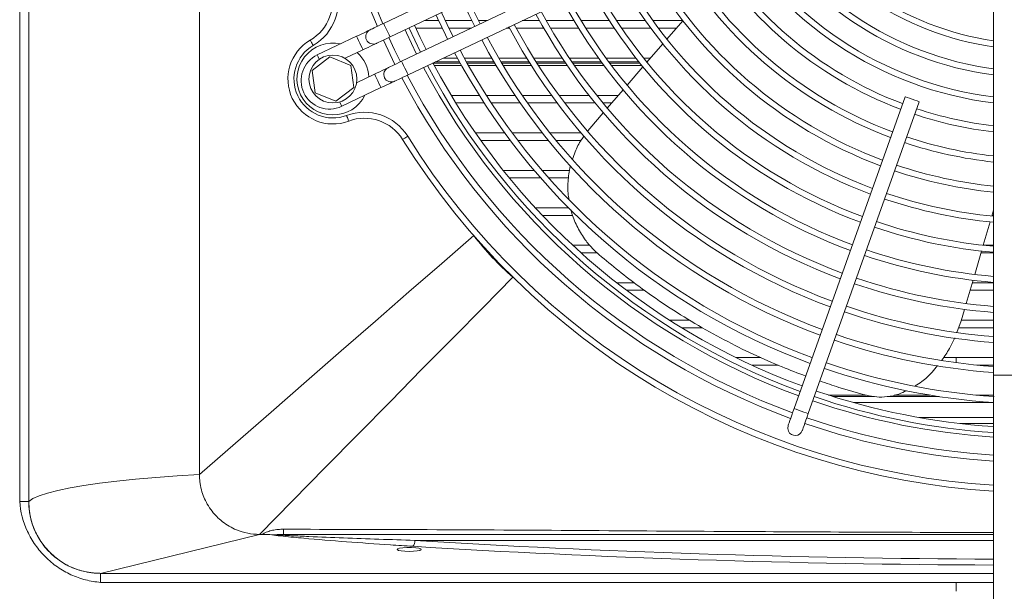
# Model space of a CAD drawing. Header units: millimetres. Extents: x -96593 to 66336, y -23969 to 7139.
# Tile 124 of 256: x -89900 to -89872, y -442 to -426. Entities that reach past the tile are written whole.
import ezdxf

# ---------------------------------------------------------------- set-up
doc = ezdxf.new("R2010")
doc.units = ezdxf.units.MM
doc.layers.add('mm_punktwstawienia', color=1, linetype='Continuous', lineweight=50)

# ---------------------------------------------------------------- blocks, each defined once
blk = doc.blocks.new('W_Z_TYLU')
at = {"color": 7, "linetype": 'Continuous', "lineweight": 13}
for p, q in [((280.388, 451.551), (280.388, 502.151)), ((280.688, 451.551), (280.688, 502.151)), ((280.688, 502.151), (280.688, 451.551)), ((286.388, 452.451), (286.388, 501.251)), ((302.466, 472.233), (292.532, 467.508)), ((292.747, 467.057), (302.681, 471.781)), ((303.067, 470.969), (293.134, 466.244)), ((293.348, 465.792), (303.282, 470.517)), ((312.888, 469.135), (312.888, 455.768)), ((293.893, 467.601), (294.371, 467.601)), ((294.656, 467.466), (294.467, 467.874)), ((294.592, 467.601), (295.479, 467.601)), ((295.756, 467.491), (295.559, 467.896)), ((295.702, 467.601), (295.988, 467.601)), ((297.152, 467.601), (297.734, 467.601)), ((297.963, 467.601), (298.888, 467.601)), ((299.121, 467.601), (300.065, 467.601)), ((300.303, 467.601), (301.271, 467.601)), ((301.516, 467.601), (302.516, 467.601)), ((302.518, 467.598), (301.986, 466.981)), ((293.753, 467.037), (293.563, 467.445)), ((294.489, 467.351), (293.606, 467.351)), ((294.853, 467.062), (294.656, 467.466)), ((295.462, 467.351), (294.711, 467.351)), ((296.731, 467.351), (296.627, 467.351)), ((297.875, 467.351), (296.958, 467.351)), ((299.04, 467.351), (298.106, 467.351)), ((300.229, 467.351), (299.275, 467.351)), ((301.451, 467.351), (300.471, 467.351)), ((302.306, 467.351), (301.7, 467.351)), ((291.629, 467.079), (290.32, 466.456)), ((292.525, 466.951), (292.912, 466.138)), ((292.895, 466.629), (292.706, 467.037)), ((293.95, 466.632), (293.753, 467.037)), ((291.245, 466.342), (291.844, 466.627)), ((293.092, 466.224), (292.895, 466.629)), ((301.853, 466.827), (301.321, 466.212)), ((290.743, 466.396), (290.147, 465.939)), ((291.436, 466.108), (290.743, 466.396)), ((294.524, 466.351), (294.998, 466.351)), ((295.226, 466.351), (296.143, 466.351)), ((296.374, 466.351), (297.307, 466.351)), ((297.542, 466.351), (298.492, 466.351)), ((298.733, 466.351), (299.706, 466.351)), ((299.952, 466.351), (300.954, 466.351)), ((301.209, 466.351), (301.442, 466.351)), ((290.147, 465.939), (290.245, 465.195)), ((291.534, 465.364), (291.436, 466.108)), ((295.092, 466.179), (294.183, 466.179)), ((295.135, 466.101), (294.224, 466.101)), ((294.252, 466.222), (295.068, 466.222)), ((295.297, 466.222), (296.218, 466.222)), ((296.243, 466.179), (295.321, 466.179)), ((296.289, 466.101), (295.365, 466.101)), ((296.45, 466.222), (297.387, 466.222)), ((297.414, 466.179), (296.476, 466.179)), ((297.463, 466.101), (296.522, 466.101)), ((297.623, 466.222), (298.578, 466.222)), ((298.608, 466.179), (297.65, 466.179)), ((298.66, 466.101), (297.7, 466.101)), ((298.82, 466.222), (299.799, 466.222)), ((299.83, 466.179), (298.85, 466.179)), ((299.888, 466.101), (298.903, 466.101)), ((300.047, 466.222), (301.056, 466.222)), ((301.091, 466.179), (300.079, 466.179)), ((301.153, 466.101), (300.137, 466.101)), ((301.188, 466.058), (300.658, 465.444)), ((301.313, 466.222), (301.33, 466.222)), ((292.231, 465.814), (291.631, 465.529)), ((290.938, 464.907), (291.534, 465.364)), ((291.136, 464.74), (292.445, 465.363)), ((300.525, 465.291), (299.996, 464.678)), ((290.245, 465.195), (290.938, 464.907)), ((294.79, 465.101), (295.729, 465.101)), ((295.966, 465.101), (296.922, 465.101)), ((297.164, 465.101), (298.141, 465.101)), ((298.389, 465.101), (299.393, 465.101)), ((299.648, 465.101), (300.362, 465.101)), ((309.933, 465.062), (306.233, 454.65)), ((295.889, 464.851), (294.942, 464.851)), ((297.093, 464.851), (296.127, 464.851)), ((298.325, 464.851), (297.337, 464.851)), ((299.592, 464.851), (298.575, 464.851)), ((300.146, 464.851), (299.85, 464.851)), ((306.705, 454.483), (310.404, 464.895)), ((299.863, 464.525), (299.412, 464.003)), ((299.412, 464.003), (299.35, 463.918)), ((295.596, 463.851), (296.577, 463.851)), ((296.825, 463.851), (297.831, 463.851)), ((298.086, 463.851), (299.123, 463.851)), ((296.762, 463.601), (295.771, 463.601)), ((298.031, 463.601), (297.013, 463.601)), ((299.123, 463.601), (298.289, 463.601)), ((296.525, 462.601), (297.561, 462.601)), ((297.775, 462.351), (296.727, 462.351)), ((297.823, 462.601), (298.744, 462.601)), ((298.708, 462.351), (298.042, 462.351)), ((297.598, 461.351), (298.704, 461.351)), ((298.847, 461.101), (297.833, 461.101)), ((312.83, 461.078), (312.888, 461.275)), ((312.888, 461.101), (312.837, 461.101)), ((312.545, 460.102), (312.773, 460.883)), ((298.845, 460.101), (299.414, 460.101)), ((312.551, 460.101), (312.888, 460.101)), ((299.657, 459.851), (299.119, 459.851)), ((312.26, 459.128), (312.488, 459.907)), ((312.888, 459.851), (312.472, 459.851)), ((300.312, 458.851), (300.892, 458.851)), ((311.976, 458.156), (312.203, 458.934)), ((312.179, 458.851), (312.888, 458.851)), ((301.236, 458.601), (300.637, 458.601)), ((312.888, 458.601), (312.106, 458.601)), ((311.808, 457.58), (311.919, 457.962)), ((302.076, 457.601), (302.747, 457.601)), ((311.668, 457.19), (311.808, 457.58)), ((311.814, 457.601), (312.888, 457.601)), ((303.174, 457.351), (302.476, 457.351)), ((312.888, 457.351), (311.726, 457.351)), ((304.294, 456.351), (305.126, 456.351)), ((305.696, 456.101), (304.818, 456.101)), ((311.22, 456.351), (312.888, 456.351)), ((311.638, 456.183), (311.638, 456.351)), ((312.888, 456.101), (312.344, 456.101)), ((315.888, 455.768), (312.888, 455.768)), ((312.888, 455.768), (312.888, 448.051)), ((307.382, 455.101), (308.629, 455.101)), ((309.57, 455.101), (310.761, 455.101)), ((312.296, 455.101), (312.888, 455.101)), ((307.539, 455.051), (308.917, 455.051)), ((312.888, 454.851), (308.212, 454.851)), ((309.348, 455.051), (311.074, 455.051)), ((310.402, 454.351), (312.888, 454.351)), ((311.771, 454.151), (312.888, 454.151)), ((280.388, 451.551), (280.688, 451.551)), ((283.088, 449.151), (288.388, 450.451)), ((288.388, 450.451), (288.494, 450.451)), ((312.888, 450.251), (293.574, 450.251)), ((293.466, 450.011), (293.31, 450.011)), ((312.888, 449.151), (283.088, 449.151)), ((283.088, 448.851), (283.088, 449.151)), ((311.638, 448.551), (311.638, 448.851)), ((312.888, 448.851), (311.638, 448.851))]:
    blk.add_line(p, q, dxfattribs=at)
at = {"color": 7, "linetype": 'Continuous', "lineweight": 13, "flags": 128}
for points in [[(295.189, 468.218), (295.378, 467.81), (295.576, 467.405)], [(292.081, 467.293), (292.072, 467.289), (292.046, 467.277), (292.005, 467.257), (291.948, 467.23), (291.88, 467.198), (291.802, 467.161), (291.717, 467.12), (291.629, 467.079)], [(292.532, 467.508), (292.444, 467.466), (292.359, 467.426), (292.281, 467.389), (292.213, 467.356), (292.157, 467.329), (292.115, 467.31), (292.089, 467.297), (292.081, 467.293)], [(292.747, 467.057), (292.739, 467.074), (292.716, 467.123), (292.681, 467.196), (292.64, 467.282), (292.599, 467.369), (292.564, 467.442), (292.54, 467.491), (292.532, 467.508)], [(293.634, 466.482), (293.293, 467.195), (293.248, 467.295)], [(293.386, 467.351), (293.769, 466.546), (293.769, 466.546)], [(290.184, 466.774), (290.164, 466.807), (290.146, 466.84), (290.128, 466.869), (290.113, 466.896), (290.1, 466.917), (290.091, 466.933), (290.085, 466.943), (290.083, 466.946)], [(291.844, 466.627), (291.836, 466.644), (291.812, 466.693), (291.778, 466.766), (291.737, 466.853), (291.695, 466.939), (291.661, 467.012), (291.637, 467.061), (291.629, 467.079), (291.629, 467.079)], [(292.295, 466.842), (292.304, 466.846), (292.33, 466.858), (292.372, 466.878), (292.428, 466.905), (292.496, 466.937), (292.574, 466.974), (292.659, 467.015), (292.747, 467.057)], [(291.844, 466.627), (291.932, 466.669), (292.017, 466.709), (292.095, 466.746), (292.163, 466.779), (292.219, 466.806), (292.261, 466.825), (292.287, 466.838), (292.295, 466.842)], [(290.388, 466.311), (290.386, 466.316), (290.351, 466.39), (290.328, 466.439), (290.32, 466.456)], [(292.682, 466.029), (292.673, 466.025), (292.648, 466.013), (292.606, 465.993), (292.55, 465.966), (292.481, 465.934), (292.403, 465.896), (292.319, 465.856), (292.231, 465.814)], [(293.134, 466.244), (293.045, 466.202), (292.961, 466.162), (292.883, 466.124), (292.814, 466.092), (292.758, 466.065), (292.716, 466.045), (292.691, 466.033), (292.682, 466.029)], [(293.134, 466.244), (293.142, 466.227), (293.165, 466.178), (293.2, 466.104), (293.241, 466.018), (293.282, 465.932), (293.317, 465.858), (293.34, 465.809), (293.348, 465.792)], [(292.231, 465.814), (292.239, 465.797), (292.262, 465.748), (292.297, 465.675), (292.338, 465.588), (292.379, 465.502), (292.414, 465.429), (292.437, 465.38), (292.445, 465.363), (292.445, 465.363)], [(292.897, 465.577), (292.905, 465.582), (292.931, 465.594), (292.973, 465.614), (293.029, 465.64), (293.097, 465.673), (293.176, 465.71), (293.26, 465.75), (293.348, 465.792)], [(292.445, 465.363), (292.533, 465.405), (292.618, 465.445), (292.696, 465.482), (292.765, 465.515), (292.821, 465.541), (292.862, 465.561), (292.888, 465.573), (292.897, 465.577)], [(309.933, 465.062), (309.951, 465.056), (310.002, 465.038)], [(310.002, 465.038), (310.079, 465.011), (310.169, 464.979), (310.259, 464.947), (310.335, 464.92), (310.387, 464.901), (310.404, 464.895)], [(291.067, 464.884), (291.07, 464.879), (291.104, 464.806), (291.128, 464.757), (291.136, 464.74)], [(291.367, 464.247), (291.366, 464.25), (291.362, 464.261), (291.355, 464.278), (291.347, 464.302), (291.336, 464.33), (291.324, 464.363), (291.311, 464.398), (291.297, 464.434)], [(293.167, 463.635), (293.17, 463.637), (293.18, 463.643), (293.195, 463.653), (293.216, 463.666), (293.242, 463.682), (293.272, 463.701), (293.303, 463.72), (293.337, 463.741)], [(286.388, 452.451), (287.587, 453.497), (288.778, 454.534), (289.956, 455.561), (291.117, 456.573), (292.26, 457.569), (293.38, 458.545), (294.475, 459.499), (295.54, 460.427)], [(288.388, 450.451), (289.497, 451.577), (290.597, 452.694), (291.685, 453.8), (292.759, 454.89), (293.814, 455.962), (294.849, 457.013), (295.861, 458.039), (296.846, 459.039)], [(306.233, 454.65), (306.194, 454.54), (306.157, 454.434), (306.122, 454.336), (306.091, 454.251), (306.066, 454.18), (306.048, 454.128), (306.036, 454.096), (306.033, 454.085)], [(306.233, 454.65), (306.251, 454.644), (306.302, 454.626)], [(306.302, 454.626), (306.379, 454.599), (306.469, 454.567), (306.559, 454.535), (306.636, 454.507), (306.687, 454.489), (306.705, 454.483)], [(306.504, 453.918), (306.508, 453.928), (306.519, 453.961), (306.538, 454.013), (306.563, 454.083), (306.593, 454.169), (306.628, 454.267), (306.665, 454.373), (306.705, 454.483)], [(306.033, 454.085), (306.018, 453.988), (306.042, 453.894)], [(280.688, 451.551), (280.831, 451.646), (281.042, 451.738), (281.32, 451.829), (281.663, 451.917), (282.068, 452.001), (282.533, 452.081), (283.056, 452.157), (283.632, 452.227), (284.257, 452.293), (284.928, 452.352), (285.639, 452.405), (286.388, 452.451)]]:
    blk.add_lwpolyline(points, dxfattribs=at)
at = {"color": 7, "linetype": 'Continuous', "lineweight": 13}
blk.add_circle((290.841, 465.651), 0.8, dxfattribs=at)
for centre, radius, start, end in [((314.388, 476.851), 24, 161.0346, 203.1692), ((314.388, 476.851), 23.8, 161.0396, 203.1501), ((314.388, 476.851), 10.239, 210.7616, 261.5756), ((314.388, 476.851), 10.039, 210.868, 261.4065), ((314.388, 476.851), 11.166, 210.3182, 262.28), ((314.388, 476.851), 10.966, 210.4074, 262.1383), ((314.388, 476.851), 11.894, 210.0189, 262.755), ((314.388, 476.851), 12.094, 209.943, 262.8487), ((314.388, 476.851), 13.05, 209.6123, 249.3401), ((314.388, 476.851), 12.85, 209.6774, 249.323), ((314.388, 476.851), 14.05, 209.3147, 249.4182), ((314.388, 476.851), 13.85, 209.3708, 249.4035), ((314.388, 476.851), 14.85, 209.1056, 249.4732), ((314.388, 476.851), 15.05, 209.0567, 249.486), ((314.388, 476.851), 16.05, 208.831, 249.5453), ((314.388, 476.851), 15.85, 208.8739, 249.534), ((289.326, 468.241), 1.5, 300.3307, 18.9613), ((289.326, 468.241), 1.7, 300.3307, 18.9613), ((314.388, 476.851), 17.05, 208.6318, 249.5976), ((314.388, 476.851), 16.85, 208.6697, 249.5877), ((314.388, 476.851), 18.05, 208.4546, 249.6442), ((314.388, 476.851), 17.85, 208.4885, 249.6353), ((314.388, 476.851), 22.05, 204.2684, 206.6071), ((314.388, 476.851), 19.05, 208.2962, 249.6858), ((314.388, 476.851), 18.85, 208.3265, 249.6779), ((292.188, 467.068), 0.25, 115.4377, 295.4377), ((314.388, 476.851), 20.05, 208.1535, 249.7233), ((314.388, 476.851), 19.85, 208.1809, 249.7161), ((290.841, 465.651), 1.5, 120.3307, 290.5448), ((314.388, 476.851), 21.05, 208.0244, 249.7573), ((314.388, 476.851), 20.85, 208.0492, 249.7507), ((290.841, 465.651), 1.3, 120.3307, 290.5448), ((290.841, 465.651), 1.2, 77.7793, 270), ((314.388, 476.851), 21.85, 207.9296, 249.7514), ((290.728, 465.598), 0.95, 115.4377, 295.4377), ((290.841, 465.651), 1.2, 3.4134, 47.4621), ((314.388, 476.851), 22.05, 207.907, 249.7881), ((292.789, 465.803), 0.25, 115.4377, 295.4377), ((314.388, 476.851), 23.2, 207.7846, 249.8203), ((314.388, 476.851), 23.05, 207.7989, 249.8163), ((314.388, 476.851), 22.85, 207.8205, 249.8109), ((314.388, 476.851), 24, 207.7063, 249.8409), ((314.388, 476.851), 23.8, 207.7254, 249.8359), ((290.841, 465.651), 1.2, 270, 333.0962), ((314.388, 476.851), 12.85, 251.5525, 263.2967), ((291.894, 462.842), 1.7, 31.9142, 110.5448), ((291.894, 462.842), 1.5, 31.9142, 110.5448), ((314.388, 476.851), 13.05, 251.5354, 263.3999), ((314.388, 476.851), 24.8, 211.9142, 266.5324), ((314.388, 476.851), 13.85, 251.472, 263.7826), ((314.388, 476.851), 25, 211.9142, 266.5602), ((314.388, 476.851), 14.05, 251.4573, 263.8715), ((314.388, 476.851), 14.85, 251.4023, 264.2028), ((314.388, 476.851), 15.05, 251.3895, 264.2801), ((314.388, 476.851), 15.85, 251.3415, 264.5697), ((314.388, 476.851), 16.05, 251.3302, 264.6376), ((314.388, 476.851), 17.05, 251.2779, 264.9529), ((314.388, 476.851), 16.85, 251.2878, 264.8928), ((314.388, 476.851), 18.05, 251.2313, 265.2332), ((314.388, 476.851), 17.85, 251.2402, 265.1796), ((314.388, 476.851), 19.05, 251.1897, 265.4839), ((314.388, 476.851), 18.85, 251.1976, 265.4359), ((314.388, 476.851), 19.85, 251.1594, 265.6663), ((314.388, 476.851), 20.05, 251.1522, 265.7096), ((314.388, 476.851), 20.85, 251.1248, 265.8745), ((314.388, 476.851), 21.05, 251.1182, 265.9138), ((314.388, 476.851), 21.85, 251.0933, 266.1091), ((314.388, 476.851), 22.05, 251.0874, 266.1268), ((314.388, 476.851), 22.85, 251.0646, 266.2361), ((314.388, 476.851), 23.2, 251.0552, 266.2929), ((314.388, 476.851), 23.05, 251.0417, 266.2688), ((314.388, 476.851), 24, 251.0346, 266.4167), ((314.388, 476.851), 23.8, 251.0396, 266.3865), ((306.268, 454.001), 0.25, 205.4377, 340.4377), ((283.088, 451.551), 2.4, 180, 270), ((313.637, 450.584), 24.445, 179.9097, 180.3102), ((293.324, 450.231), 0.252, 315.3582, 4.6836)]:
    blk.add_arc(centre, radius, start, end, dxfattribs=at)
for centre, major_axis, ratio, start_param, end_param in [((314.388, 459.079), (58, 0), 0.16306, 4.345354, 4.686524), ((293.388, 449.948), (0.4, 0), 0.1625, 1.767228, 7.65755), ((314.388, 458.882), (58.2, 0), 0.1625, 4.345354, 4.686613)]:
    blk.add_ellipse(centre, major_axis=major_axis, ratio=ratio, start_param=start_param, end_param=end_param, dxfattribs=at)
for points, knots in [([(299.225, 463.749), (299.195, 463.709), (299.072, 463.546), (298.937, 463.285), (298.867, 463.055), (298.842, 462.973)], [0, 0, 0, 0, 0.170969, 0.704485, 1, 1, 1, 1]), ([(298.769, 462.747), (298.767, 462.742), (298.712, 462.576), (298.687, 462.228), (298.672, 461.862), (298.712, 461.672), (298.717, 461.649)], [0, 0, 0, 0, 0.013942, 0.476549, 0.936513, 1, 1, 1, 1]), ([(298.789, 461.288), (298.793, 461.264), (298.828, 461.078), (298.975, 460.746), (299.202, 460.352), (299.46, 460.03), (299.639, 459.865), (299.728, 459.782)], [0, 0, 0, 0, 0.039825, 0.317228, 0.594608, 0.797301, 1, 1, 1, 1]), ([(295.54, 460.427), (295.733, 460.174), (295.939, 459.931), (296.375, 459.467), (296.605, 459.247), (296.846, 459.039)], [0, 0, 0, 0, 0.5, 0.5, 1, 1, 1, 1]), ([(299.728, 459.782), (299.944, 459.601), (300.377, 459.238), (301.126, 458.667), (301.973, 458.075), (302.925, 457.479), (303.894, 456.938), (304.868, 456.456), (305.781, 456.053), (306.358, 455.836), (306.62, 455.738)], [0, 0, 0, 0, 0.099176, 0.198736, 0.334067, 0.469406, 0.608315, 0.747235, 0.885332, 1, 1, 1, 1]), ([(311.163, 456.263), (311.251, 456.39), (311.415, 456.625), (311.537, 456.891), (311.593, 457.014)], [0, 0, 0, 0, 0.538581, 1, 1, 1, 1]), ([(310.267, 455.405), (310.342, 455.452), (310.541, 455.578), (310.797, 455.81), (310.961, 456.012), (311.022, 456.088)], [0, 0, 0, 0, 0.27217, 0.726805, 1, 1, 1, 1]), ([(307.092, 455.572), (307.305, 455.499), (307.837, 455.316), (308.347, 455.178), (308.652, 455.095)], [0, 0, 0, 0, 0.402064, 1, 1, 1, 1]), ([(308.652, 455.095), (308.764, 455.072), (308.988, 455.026), (309.351, 455.041), (309.687, 455.107), (309.9, 455.208), (309.984, 455.248)], [0, 0, 0, 0, 0.25692, 0.51384, 0.807745, 1, 1, 1, 1]), ([(286.648, 451.464), (286.563, 451.614), (286.499, 451.772), (286.443, 451.981), (286.434, 452.023), (286.417, 452.108), (286.41, 452.15), (286.393, 452.279), (286.388, 452.365), (286.388, 452.451)], [0, 0, 0, 0, 0.5, 0.5, 0.625, 0.625, 0.75, 0.75, 1, 1, 1, 1]), ([(280.388, 451.551), (280.413, 451.207), (280.546, 450.697), (280.899, 450.087), (281.235, 449.688), (281.643, 449.35), (282.093, 449.093), (282.584, 448.919), (282.918, 448.864), (283.088, 448.851)], [0, 0, 0, 0, 0.25, 0.375, 0.5, 0.625, 0.75, 0.875, 1, 1, 1, 1]), ([(283.088, 449.151), (283.072, 449.152), (283.041, 449.152), (282.994, 449.153), (282.946, 449.155), (282.9, 449.159), (282.853, 449.163), (282.806, 449.168), (282.759, 449.174), (282.713, 449.181), (282.666, 449.189), (282.558, 449.209), (282.39, 449.251), (282.168, 449.331), (281.955, 449.431), (281.685, 449.593), (281.38, 449.843), (281.129, 450.149), (280.968, 450.418), (280.867, 450.632), (280.787, 450.854), (280.742, 451.037), (280.717, 451.176), (280.704, 451.269), (280.695, 451.363), (280.689, 451.457), (280.688, 451.52), (280.688, 451.551)], [0, 0, 0, 0, 0.012521, 0.025026, 0.03752, 0.050008, 0.062494, 0.074984, 0.087481, 0.099992, 0.112521, 0.125072, 0.187649, 0.250099, 0.312511, 0.375131, 0.500003, 0.624875, 0.68748, 0.749907, 0.812342, 0.874933, 0.900008, 0.925013, 0.949988, 0.97497, 1, 1, 1, 1]), ([(287.159, 450.873), (287.126, 450.899), (287.094, 450.926), (287.032, 450.981), (287.002, 451.009), (286.915, 451.096), (286.86, 451.158), (286.81, 451.223)], [0, 0, 0, 0, 0.25, 0.25, 0.5, 0.5, 1, 1, 1, 1]), ([(287.159, 450.873), (287.301, 450.763), (287.685, 450.539), (288.126, 450.451), (288.388, 450.451)], [0.5788239, 0.5788239, 0.5788239, 0.5788239, 0.75, 1, 1, 1, 1]), ([(288.494, 450.451), (288.518, 450.47), (288.544, 450.487), (288.598, 450.515), (288.626, 450.527), (288.683, 450.549), (288.712, 450.558), (288.771, 450.575), (288.8, 450.582), (288.889, 450.601), (288.949, 450.609), (289.07, 450.62), (289.131, 450.622), (289.192, 450.622)], [0, 0, 0, 0, 0.125, 0.125, 0.25, 0.25, 0.375, 0.375, 0.5, 0.5, 0.75, 0.75, 1, 1, 1, 1]), ([(289.192, 450.622), (290.792, 450.619), (295.791, 450.61), (303.69, 450.544), (309.988, 450.521), (312.888, 450.51)], [0, 0, 0, 0, 0.202554, 0.632929, 1, 1, 1, 1]), ([(288.807, 450.44), (288.719, 450.445), (288.616, 450.451), (288.509, 450.451), (288.494, 450.451)], [0, 0, 0, 0, 0.8642, 1, 1, 1, 1]), ([(288.907, 450.438), (288.907, 450.438), (288.904, 450.438), (288.888, 450.438), (288.855, 450.438), (288.825, 450.439), (288.807, 450.44)], [0, 0, 0, 0, 0.009446, 0.064272, 0.483962, 1, 1, 1, 1]), ([(293.503, 450.054), (293.255, 450.07), (292.51, 450.117), (291.288, 450.204), (290.091, 450.3), (289.297, 450.378), (288.933, 450.416), (288.827, 450.436), (288.807, 450.44)], [0, 0, 0, 0, 0.1510263, 0.4536833, 0.7561941, 0.9072997, 0.98295, 1, 1, 1, 1]), ([(288.907, 450.438), (288.951, 450.435), (288.996, 450.433), (289.088, 450.427), (289.134, 450.425), (289.273, 450.417), (289.367, 450.412), (289.65, 450.399), (289.841, 450.39), (290.417, 450.365), (290.805, 450.349), (291.587, 450.319), (291.981, 450.305), (292.774, 450.277), (293.173, 450.264), (293.574, 450.251)], [0, 0, 0, 0, 0.03125, 0.03125, 0.0625, 0.0625, 0.125, 0.125, 0.25, 0.25, 0.5, 0.5, 0.75, 0.75, 1, 1, 1, 1]), ([(312.888, 450.451), (309.988, 450.451), (303.69, 450.451), (295.791, 450.451), (290.792, 450.451), (289.192, 450.451)], [0, 0, 0, 0, 0.367066, 0.797435, 1, 1, 1, 1])]:
    blk.add_open_spline(points, degree=3, knots=knots, dxfattribs=at)
for points in [[(286.648, 451.464), (286.696, 451.38), (286.75, 451.299), (286.81, 451.223)], [(289.192, 450.451), (289.097, 450.451), (289.002, 450.448), (288.907, 450.438)], [(311.638, 448.851), (302.086, 448.851), (292.541, 448.851), (283.088, 448.851)]]:
    blk.add_open_spline(points, degree=3, dxfattribs=at)
blk = doc.blocks.new('A$C2E197AD3')
at = {"color": 252, "lineweight": 13, "xscale": 0.8500000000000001, "yscale": 0.8500000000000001, "zscale": 0.8500000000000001}
blk.add_blockref('W_Z_TYLU', (1233.613, 1496.992), dxfattribs=at)

msp = doc.modelspace()

# ---------------------------------------------------------------- block references
at = {"layer": 'mm_punktwstawienia', "lineweight": 60}
msp.add_blockref('A$C2E197AD3', (-91372.024, -2320.702), dxfattribs=at)

doc.saveas('drawing.dxf')
